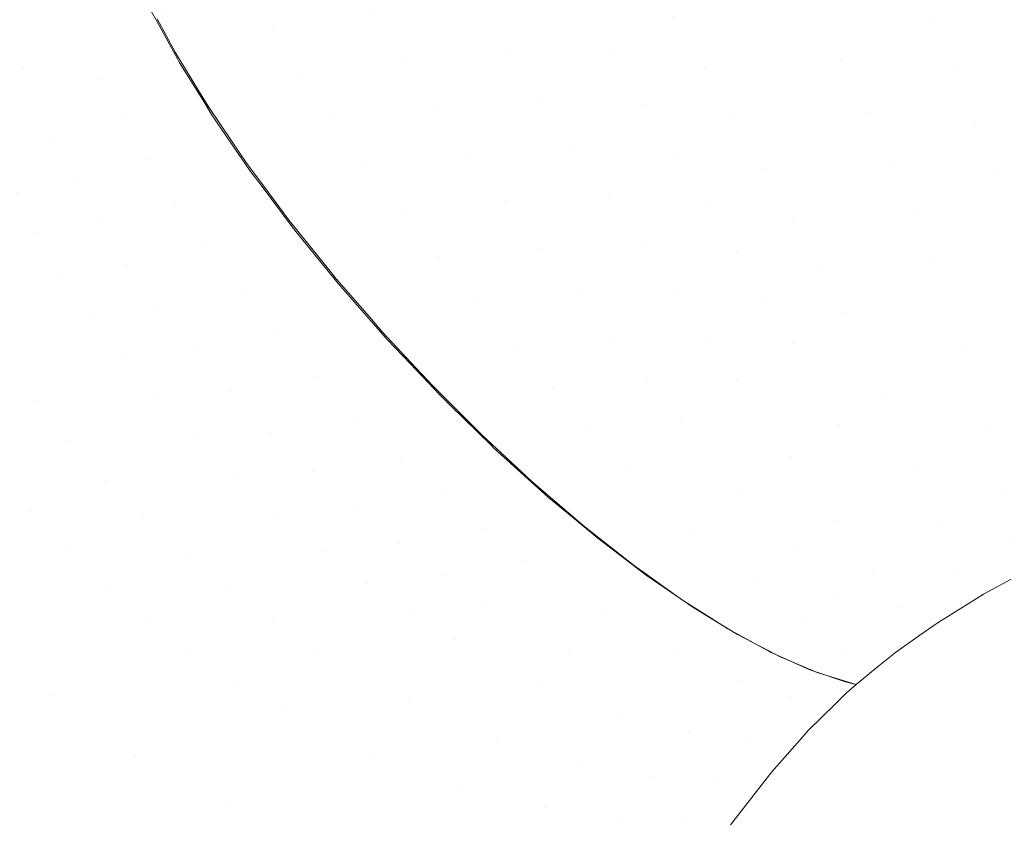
# Model space of a CAD drawing. Header units: centimetres. Extents: x -68 to 68, y -30 to 21.
# Tile 4 of 27: x -65.18 to -61.95, y 15.56 to 18.19. Entities that reach past the tile are written whole.
import ezdxf

# ---------------------------------------------------------------- set-up
doc = ezdxf.new("R2010")
doc.units = ezdxf.units.CM
doc.header["$LTSCALE"] = 2.54
doc.layers.add('Lucido design-1', color=7, linetype='Continuous')

# ---------------------------------------------------------------- blocks, each defined once
blk = doc.blocks.new('Gruppo-1')
at = {"color": 1, "linetype": 'Continuous', "lineweight": 9}
for points, invisible_edges in [([(-63.4539, 18.3901, 171.0188), (-63.6865, 18.2355, 171.0268), (-63.5796, 18.0816, 171.0839)], 11), ([(-63.5796, 18.0816, 171.0839), (-63.3489, 18.2351, 171.0758), (-63.4539, 18.3901, 171.0188)], 11), ([(-62.6702, 18.3951, 171.0064), (-63.0351, 18.1996, 171.0887), (-62.932, 18.0339, 171.1084)], 11), ([(-62.932, 18.0339, 171.1084), (-62.5747, 18.2267, 171.0266), (-62.6702, 18.3951, 171.0064)], 11), ([(-63.139, 18.3615, 171.0501), (-63.3489, 18.2351, 171.0758), (-63.2418, 18.0747, 171.1144)], 11), ([(-63.2418, 18.0747, 171.1144), (-63.0351, 18.1996, 171.0887), (-63.139, 18.3615, 171.0501)], 11), ([(-62.2724, 18.3696, 170.9258), (-62.5747, 18.2267, 171.0266), (-62.4832, 18.0559, 171.0286)], 11), ([(-62.4832, 18.0559, 171.0286), (-62.1885, 18.197, 170.9292), (-62.2724, 18.3696, 170.9258)], 11), ([(-64.4303, 18.287, 170.7056), (-64.3467, 18.1544, 170.8068), (-64.1188, 18.3466, 170.8472)], 11), ([(-64.0242, 18.207, 170.9366), (-64.1188, 18.3466, 170.8472), (-64.3467, 18.1544, 170.8068)], 11), ([(-61.9311, 18.3081, 170.8231), (-62.1885, 18.197, 170.9292), (-62.1108, 18.0239, 170.9155)], 11), ([(-62.1108, 18.0239, 170.9155), (-61.8604, 18.134, 170.8115), (-61.9311, 18.3081, 170.8231)], 11), ([(-64.7112, 18.2107, 170.534), (-64.6578, 18.0668, 170.635), (-64.4303, 18.287, 170.7056)], 11), ([(-64.3467, 18.1544, 170.8068), (-64.4303, 18.287, 170.7056), (-64.6578, 18.0668, 170.635)], 11), ([(-65.1661, 18.0299, 170.1349), (-65.2178, 18.2378, 169.8968), (-65.3352, 18.0777, 169.8264)], 11), ([(-65.2178, 18.2378, 169.8968), (-65.1661, 18.0299, 170.1349), (-65.0099, 18.2265, 170.2166)], 11), ([(-64.9089, 17.9928, 170.4488), (-65.0099, 18.2265, 170.2166), (-65.1661, 18.0299, 170.1349)], 11), ([(-65.0099, 18.2265, 170.2166), (-64.9089, 17.9928, 170.4488), (-64.7448, 18.2163, 170.5022)], 11), ([(-64.0242, 18.207, 170.9366), (-63.922, 18.0601, 171.0106), (-63.6865, 18.2355, 171.0268)], 11), ([(-63.5796, 18.0816, 171.0839), (-63.6865, 18.2355, 171.0268), (-63.922, 18.0601, 171.0106)], 11), ([(-63.3489, 18.2351, 171.0758), (-63.5796, 18.0816, 171.0839), (-63.4693, 17.9233, 171.1226)], 11), ([(-63.4693, 17.9233, 171.1226), (-63.2418, 18.0747, 171.1144), (-63.3489, 18.2351, 171.0758)], 11), ([(-62.5747, 18.2267, 171.0266), (-62.932, 18.0339, 171.1084), (-62.8311, 17.8667, 171.1091)], 11), ([(-62.8311, 17.8667, 171.1091), (-62.4832, 18.0559, 171.0286), (-62.5747, 18.2267, 171.0266)], 11), ([(-64.9089, 17.9928, 170.4488), (-64.7291, 18.1877, 170.5269), (-64.7448, 18.2163, 170.5022)], 9), ([(-64.7112, 18.2107, 170.534), (-64.7266, 18.1924, 170.5245), (-64.6677, 18.0829, 170.6233)], 9), ([(-64.6677, 18.0829, 170.6233), (-64.6578, 18.0668, 170.635), (-64.7112, 18.2107, 170.534)], 10), ([(-64.3467, 18.1544, 170.8068), (-64.2533, 18.0142, 170.8948), (-64.0242, 18.207, 170.9366)], 11), ([(-63.922, 18.0601, 171.0106), (-64.0242, 18.207, 170.9366), (-64.2533, 18.0142, 170.8948)], 11), ([(-63.0351, 18.1996, 171.0887), (-63.2418, 18.0747, 171.1144), (-63.1344, 17.9111, 171.134)], 11), ([(-63.1344, 17.9111, 171.134), (-62.932, 18.0339, 171.1084), (-63.0351, 18.1996, 171.0887)], 11), ([(-62.1885, 18.197, 170.9292), (-62.4832, 18.0559, 171.0286), (-62.3971, 17.8851, 171.0126)], 11), ([(-62.3971, 17.8851, 171.0126), (-62.1108, 18.0239, 170.9155), (-62.1885, 18.197, 170.9292)], 11), ([(-64.6597, 18.0612, 170.6361), (-64.7291, 18.1877, 170.5269), (-64.9089, 17.9928, 170.4488)], 10), ([(-64.6578, 18.0668, 170.635), (-64.5757, 17.9325, 170.7326), (-64.3467, 18.1544, 170.8068)], 10), ([(-64.3467, 18.1544, 170.8068), (-64.5757, 17.9325, 170.7326), (-64.5573, 17.9025, 170.7545)], 9), ([(-64.2533, 18.0142, 170.8948), (-64.3467, 18.1544, 170.8068), (-64.5573, 17.9025, 170.7545)], 11), ([(-61.8604, 18.134, 170.8115), (-62.1108, 18.0239, 170.9155), (-62.0404, 17.8527, 170.8852)], 11), ([(-62.0404, 17.8527, 170.8852), (-61.7974, 17.9613, 170.7841), (-61.8604, 18.134, 170.8115)], 11), ([(-65.3352, 18.0777, 169.8264), (-65.2847, 17.8638, 170.0557), (-65.1661, 18.0299, 170.1349)], 11), ([(-63.922, 18.0601, 171.0106), (-63.8135, 17.9077, 171.0675), (-63.5796, 18.0816, 171.0839)], 11), ([(-63.4693, 17.9233, 171.1226), (-63.5796, 18.0816, 171.0839), (-63.8135, 17.9077, 171.0675)], 11), ([(-63.2418, 18.0747, 171.1144), (-63.4693, 17.9233, 171.1226), (-63.3572, 17.7627, 171.1421)], 11), ([(-63.3572, 17.7627, 171.1421), (-63.1344, 17.9111, 171.134), (-63.2418, 18.0747, 171.1144)], 11), ([(-64.9089, 17.9928, 170.4488), (-64.8404, 17.8644, 170.5537), (-64.6597, 18.0612, 170.6361)], 11), ([(-64.6539, 18.0506, 170.6453), (-64.6597, 18.0612, 170.6361), (-64.8404, 17.8644, 170.5537)], 10), ([(-64.5772, 17.9265, 170.7322), (-64.6539, 18.0506, 170.6453), (-64.8404, 17.8644, 170.5537)], 10), ([(-64.2533, 18.0142, 170.8948), (-64.1509, 17.868, 170.9678), (-63.922, 18.0601, 171.0106)], 11), ([(-63.8135, 17.9077, 171.0675), (-63.922, 18.0601, 171.0106), (-64.1509, 17.868, 170.9678)], 11), ([(-62.932, 18.0339, 171.1084), (-63.1344, 17.9111, 171.134), (-63.0282, 17.7468, 171.1343)], 11), ([(-63.0282, 17.7468, 171.1343), (-62.8311, 17.8667, 171.1091), (-62.932, 18.0339, 171.1084)], 11), ([(-62.4832, 18.0559, 171.0286), (-62.8311, 17.8667, 171.1091), (-62.734, 17.7004, 171.0912)], 11), ([(-62.734, 17.7004, 171.0912), (-62.3971, 17.8851, 171.0126), (-62.4832, 18.0559, 171.0286)], 11), ([(-65.068, 17.7904, 170.3569), (-65.1661, 18.0299, 170.1349), (-65.2847, 17.8638, 170.0557)], 11), ([(-65.1661, 18.0299, 170.1349), (-65.068, 17.7904, 170.3569), (-64.9089, 17.9928, 170.4488)], 11), ([(-64.5573, 17.9025, 170.7545), (-64.4825, 17.7923, 170.8169), (-64.2533, 18.0142, 170.8948)], 10), ([(-64.2533, 18.0142, 170.8948), (-64.4825, 17.7923, 170.8169), (-64.4318, 17.7177, 170.8592)], 9), ([(-64.4318, 17.7177, 170.8592), (-64.1509, 17.868, 170.9678), (-64.2533, 18.0142, 170.8948)], 11), ([(-62.1108, 18.0239, 170.9155), (-62.3971, 17.8851, 171.0126), (-62.3172, 17.7167, 170.9795)], 11), ([(-62.3172, 17.7167, 170.9795), (-62.0404, 17.8527, 170.8852), (-62.1108, 18.0239, 170.9155)], 11), ([(-64.8404, 17.8644, 170.5537), (-64.9089, 17.9928, 170.4488), (-65.068, 17.7904, 170.3569)], 11), ([(-61.7974, 17.9613, 170.7841), (-62.0404, 17.8527, 170.8852), (-61.9777, 17.6855, 170.8397)], 11), ([(-61.9777, 17.6855, 170.8397), (-61.7426, 17.7923, 170.7418), (-61.7974, 17.9613, 170.7841)], 11), ([(-64.8404, 17.8644, 170.5537), (-64.7598, 17.7297, 170.6486), (-64.5772, 17.9265, 170.7322)], 11), ([(-64.5459, 17.8761, 170.7676), (-64.5772, 17.9265, 170.7322), (-64.7598, 17.7297, 170.6486)], 10), ([(-64.1509, 17.868, 170.9678), (-64.0408, 17.7178, 171.0241), (-63.8135, 17.9077, 171.0675)], 11), ([(-63.7, 17.7521, 171.1061), (-63.8135, 17.9077, 171.0675), (-64.0408, 17.7178, 171.0241)], 11), ([(-63.8135, 17.9077, 171.0675), (-63.7, 17.7521, 171.1061), (-63.4693, 17.9233, 171.1226)], 11), ([(-63.3572, 17.7627, 171.1421), (-63.4693, 17.9233, 171.1226), (-63.7, 17.7521, 171.1061)], 11), ([(-63.1344, 17.9111, 171.134), (-63.3572, 17.7627, 171.1421), (-63.2449, 17.6023, 171.1423)], 11), ([(-63.2449, 17.6023, 171.1423), (-63.0282, 17.7468, 171.1343), (-63.1344, 17.9111, 171.134)], 11), ([(-64.5459, 17.8761, 170.7676), (-64.7598, 17.7297, 170.6486), (-64.6675, 17.5902, 170.7314)], 11), ([(-64.6675, 17.5902, 170.7314), (-64.4845, 17.7864, 170.8167), (-64.5459, 17.8761, 170.7676)], 9), ([(-62.3971, 17.8851, 171.0126), (-62.734, 17.7004, 171.0912), (-62.6418, 17.5374, 171.0557)], 11), ([(-62.6418, 17.5374, 171.0557), (-62.3172, 17.7167, 170.9795), (-62.3971, 17.8851, 171.0126)], 11), ([(-65.2847, 17.8638, 170.0557), (-65.187, 17.6215, 170.2695), (-65.068, 17.7904, 170.3569)], 11), ([(-65.068, 17.7904, 170.3569), (-65.0003, 17.6608, 170.4574), (-64.8404, 17.8644, 170.5537)], 11), ([(-64.7598, 17.7297, 170.6486), (-64.8404, 17.8644, 170.5537), (-65.0003, 17.6608, 170.4574)], 11), ([(-64.4318, 17.7177, 170.8592), (-64.38, 17.6481, 170.8881), (-64.1509, 17.868, 170.9678)], 10), ([(-64.1509, 17.868, 170.9678), (-64.38, 17.6481, 170.8881), (-64.2932, 17.5313, 170.9367)], 9), ([(-64.2932, 17.5313, 170.9367), (-64.0408, 17.7178, 171.0241), (-64.1509, 17.868, 170.9678)], 11), ([(-62.8311, 17.8667, 171.1091), (-63.0282, 17.7468, 171.1343), (-62.9246, 17.584, 171.1158)], 11), ([(-62.9246, 17.584, 171.1158), (-62.734, 17.7004, 171.0912), (-62.8311, 17.8667, 171.1091)], 11), ([(-62.0404, 17.8527, 170.8852), (-62.3172, 17.7167, 170.9795), (-62.2444, 17.5528, 170.9307)], 11), ([(-62.2444, 17.5528, 170.9307), (-61.9777, 17.6855, 170.8397), (-62.0404, 17.8527, 170.8852)], 11), ([(-65.0003, 17.6608, 170.4574), (-65.068, 17.7904, 170.3569), (-65.187, 17.6215, 170.2695)], 11), ([(-64.422, 17.6951, 170.8668), (-64.4845, 17.7864, 170.8167), (-64.6675, 17.5902, 170.7314)], 10), ([(-61.9232, 17.5242, 170.7804), (-61.6962, 17.6289, 170.6863), (-61.7426, 17.7923, 170.7418), (-61.9777, 17.6855, 170.8397)], 15), ([(-64.0408, 17.7178, 171.0241), (-63.9243, 17.5656, 171.0625), (-63.7, 17.7521, 171.1061)], 11), ([(-63.5832, 17.5954, 171.1257), (-63.7, 17.7521, 171.1061), (-63.9243, 17.5656, 171.0625)], 11), ([(-63.7, 17.7521, 171.1061), (-63.5832, 17.5954, 171.1257), (-63.3572, 17.7627, 171.1421)], 11), ([(-63.2449, 17.6023, 171.1423), (-63.3572, 17.7627, 171.1421), (-63.5832, 17.5954, 171.1257)], 11), ([(-63.0282, 17.7468, 171.1343), (-63.2449, 17.6023, 171.1423), (-63.134, 17.4442, 171.1237)], 11), ([(-63.134, 17.4442, 171.1237), (-62.9246, 17.584, 171.1158), (-63.0282, 17.7468, 171.1343)], 11), ([(-65.0003, 17.6608, 170.4574), (-64.9201, 17.5262, 170.5484), (-64.7598, 17.7297, 170.6486)], 11), ([(-64.6675, 17.5902, 170.7314), (-64.7598, 17.7297, 170.6486), (-64.9201, 17.5262, 170.5484)], 11), ([(-64.2932, 17.5313, 170.9367), (-64.2689, 17.5011, 170.9448), (-64.0408, 17.7178, 171.0241)], 10), ([(-63.9243, 17.5656, 171.0625), (-64.0408, 17.7178, 171.0241), (-64.2689, 17.5011, 170.9448)], 11), ([(-62.3172, 17.7167, 170.9795), (-62.6418, 17.5374, 171.0557), (-62.5555, 17.3796, 171.0038)], 11), ([(-62.5555, 17.3796, 171.0038), (-62.2444, 17.5528, 170.9307), (-62.3172, 17.7167, 170.9795)], 11), ([(-64.6675, 17.5902, 170.7314), (-64.5643, 17.4475, 170.8006), (-64.422, 17.6951, 170.8668)], 11), ([(-64.5643, 17.4475, 170.8006), (-64.3823, 17.6421, 170.888), (-64.422, 17.6951, 170.8668)], 9), ([(-62.734, 17.7004, 171.0912), (-62.9246, 17.584, 171.1158), (-62.825, 17.425, 171.0795)], 11), ([(-62.825, 17.425, 171.0795), (-62.6418, 17.5374, 171.0557), (-62.734, 17.7004, 171.0912)], 11), ([(-61.9777, 17.6855, 170.8397), (-62.2444, 17.5528, 170.9307), (-62.1792, 17.3953, 170.8675)], 11), ([(-62.1792, 17.3953, 170.8675), (-61.9232, 17.5242, 170.7804), (-61.9777, 17.6855, 170.8397)], 11), ([(-65.187, 17.6215, 170.2695), (-65.1192, 17.4918, 170.3664), (-65.0003, 17.6608, 170.4574)], 11), ([(-64.9201, 17.5262, 170.5484), (-65.0003, 17.6608, 170.4574), (-65.1192, 17.4918, 170.3664)], 11), ([(-65.1192, 17.4918, 170.3664), (-65.187, 17.6215, 170.2695), (-65.3664, 17.3314, 170.101)], 11), ([(-64.2836, 17.5102, 170.9408), (-64.3823, 17.6421, 170.888), (-64.5643, 17.4475, 170.8006)], 10), ([(-64.9201, 17.5262, 170.5484), (-64.8276, 17.388, 170.6281), (-64.6675, 17.5902, 170.7314)], 11), ([(-64.5643, 17.4475, 170.8006), (-64.6675, 17.5902, 170.7314), (-64.8276, 17.388, 170.6281)], 11), ([(-63.9243, 17.5656, 171.0625), (-63.803, 17.4135, 171.0825), (-63.5832, 17.5954, 171.1257)], 11), ([(-63.4648, 17.4398, 171.1263), (-63.5832, 17.5954, 171.1257), (-63.803, 17.4135, 171.0825)], 11), ([(-63.5832, 17.5954, 171.1257), (-63.4648, 17.4398, 171.1263), (-63.2449, 17.6023, 171.1423)], 11), ([(-63.134, 17.4442, 171.1237), (-63.2449, 17.6023, 171.1423), (-63.4648, 17.4398, 171.1263)], 11), ([(-62.9246, 17.584, 171.1158), (-63.134, 17.4442, 171.1237), (-63.026, 17.2907, 171.0871)], 11), ([(-63.026, 17.2907, 171.0871), (-62.825, 17.425, 171.0795), (-62.9246, 17.584, 171.1158)], 11), ([(-64.2689, 17.5011, 170.9448), (-64.1499, 17.3533, 170.9844), (-63.9243, 17.5656, 171.0625)], 10), ([(-63.9243, 17.5656, 171.0625), (-64.1499, 17.3533, 170.9844), (-64.1441, 17.3461, 170.9863)], 9), ([(-63.803, 17.4135, 171.0825), (-63.9243, 17.5656, 171.0625), (-64.1441, 17.3461, 170.9863)], 11), ([(-62.2444, 17.5528, 170.9307), (-62.5555, 17.3796, 171.0038), (-62.476, 17.2289, 170.9372)], 11), ([(-62.476, 17.2289, 170.9372), (-62.1792, 17.3953, 170.8675), (-62.2444, 17.5528, 170.9307)], 11), ([(-65.1192, 17.4918, 170.3664), (-65.0386, 17.358, 170.4543), (-64.9201, 17.5262, 170.5484)], 11), ([(-64.8276, 17.388, 170.6281), (-64.9201, 17.5262, 170.5484), (-65.0386, 17.358, 170.4543)], 11), ([(-62.6418, 17.5374, 171.0557), (-62.825, 17.425, 171.0795), (-62.7306, 17.2718, 171.0265)], 11), ([(-62.7306, 17.2718, 171.0265), (-62.5555, 17.3796, 171.0038), (-62.6418, 17.5374, 171.0557)], 11), ([(-61.8388, 17.2257, 170.6273), (-61.9232, 17.5242, 170.7804), (-62.1792, 17.3953, 170.8675)], 11), ([(-65.3664, 17.3314, 170.101), (-65.2973, 17.2031, 170.1923), (-65.1192, 17.4918, 170.3664)], 11), ([(-65.0386, 17.358, 170.4543), (-65.1192, 17.4918, 170.3664), (-65.2973, 17.2031, 170.1923)], 11), ([(-64.5643, 17.4475, 170.8006), (-64.4511, 17.3035, 170.8547), (-64.2836, 17.5102, 170.9408)], 11), ([(-64.4511, 17.3035, 170.8547), (-64.2714, 17.4951, 170.9447), (-64.2836, 17.5102, 170.9408)], 9), ([(-64.1516, 17.3476, 170.9821), (-64.2714, 17.4951, 170.9447), (-64.4511, 17.3035, 170.8547)], 10), ([(-64.8276, 17.388, 170.6281), (-64.7235, 17.248, 170.6949), (-64.5643, 17.4475, 170.8006)], 11), ([(-64.4511, 17.3035, 170.8547), (-64.5643, 17.4475, 170.8006), (-64.7235, 17.248, 170.6949)], 11), ([(-63.803, 17.4135, 171.0825), (-63.6788, 17.2637, 171.0837), (-63.4648, 17.4398, 171.1263)], 11), ([(-63.3465, 17.2876, 171.1081), (-63.4648, 17.4398, 171.1263), (-63.6788, 17.2637, 171.0837)], 11), ([(-63.4648, 17.4398, 171.1263), (-63.3465, 17.2876, 171.1081), (-63.134, 17.4442, 171.1237)], 11), ([(-63.026, 17.2907, 171.0871), (-63.134, 17.4442, 171.1237), (-63.3465, 17.2876, 171.1081)], 11), ([(-62.825, 17.425, 171.0795), (-63.026, 17.2907, 171.0871), (-62.9222, 17.1436, 171.0339)], 11), ([(-62.9222, 17.1436, 171.0339), (-62.7306, 17.2718, 171.0265), (-62.825, 17.425, 171.0795)], 11), ([(-65.0386, 17.358, 170.4543), (-64.9456, 17.2216, 170.5315), (-64.8276, 17.388, 170.6281)], 11), ([(-64.7235, 17.248, 170.6949), (-64.8276, 17.388, 170.6281), (-64.9456, 17.2216, 170.5315)], 11), ([(-64.1441, 17.3461, 170.9863), (-64.0237, 17.2074, 171.0029), (-63.803, 17.4135, 171.0825)], 10), ([(-63.803, 17.4135, 171.0825), (-64.0237, 17.2074, 171.0029), (-63.9867, 17.1648, 171.008)], 9), ([(-63.6788, 17.2637, 171.0837), (-63.803, 17.4135, 171.0825), (-63.9867, 17.1648, 171.008)], 11), ([(-62.0725, 17.1055, 170.7058), (-62.1792, 17.3953, 170.8675), (-62.476, 17.2289, 170.9372)], 11), ([(-62.1792, 17.3953, 170.8675), (-62.0725, 17.1055, 170.7058), (-61.8388, 17.2257, 170.6273)], 11), ([(-65.2973, 17.2031, 170.1923), (-65.2154, 17.0721, 170.2754), (-65.0386, 17.358, 170.4543)], 11), ([(-64.9456, 17.2216, 170.5315), (-65.0386, 17.358, 170.4543), (-65.2154, 17.0721, 170.2754)], 11), ([(-62.5555, 17.3796, 171.0038), (-62.7306, 17.2718, 171.0265), (-62.6423, 17.126, 170.9588)], 11), ([(-62.6423, 17.126, 170.9588), (-62.476, 17.2289, 170.9372), (-62.5555, 17.3796, 171.0038)], 11), ([(-64.4511, 17.3035, 170.8547), (-64.3293, 17.1602, 170.8925), (-64.1516, 17.3476, 170.9821)], 11), ([(-64.1324, 17.324, 170.9881), (-64.1516, 17.3476, 170.9821), (-64.3293, 17.1602, 170.8925)], 10), ([(-64.0254, 17.202, 171.0007), (-64.1324, 17.324, 170.9881), (-64.3293, 17.1602, 170.8925)], 10), ([(-64.7235, 17.248, 170.6949), (-64.6089, 17.1079, 170.7476), (-64.4511, 17.3035, 170.8547)], 11), ([(-64.3293, 17.1602, 170.8925), (-64.4511, 17.3035, 170.8547), (-64.6089, 17.1079, 170.7476)], 11), ([(-63.6788, 17.2637, 171.0837), (-63.5533, 17.1183, 171.0667), (-63.3465, 17.2876, 171.1081)], 11), ([(-63.2299, 17.1408, 171.0721), (-63.3465, 17.2876, 171.1081), (-63.5533, 17.1183, 171.0667)], 11), ([(-63.3465, 17.2876, 171.1081), (-63.2299, 17.1408, 171.0721), (-63.026, 17.2907, 171.0871)], 11), ([(-62.9222, 17.1436, 171.0339), (-63.026, 17.2907, 171.0871), (-63.2299, 17.1408, 171.0721)], 11), ([(-63.9867, 17.1648, 171.008), (-63.8938, 17.0651, 171.0047), (-63.6788, 17.2637, 171.0837)], 10), ([(-63.6788, 17.2637, 171.0837), (-63.8938, 17.0651, 171.0047), (-63.8235, 16.9898, 171.0022)], 9), ([(-63.8235, 16.9898, 171.0022), (-63.5533, 17.1183, 171.0667), (-63.6788, 17.2637, 171.0837)], 11), ([(-62.7306, 17.2718, 171.0265), (-62.9222, 17.1436, 171.0339), (-62.8238, 17.0046, 170.9658)], 11), ([(-62.8238, 17.0046, 170.9658), (-62.6423, 17.126, 170.9588), (-62.7306, 17.2718, 171.0265)], 11), ([(-64.9456, 17.2216, 170.5315), (-64.8407, 17.0843, 170.5965), (-64.7235, 17.248, 170.6949)], 11), ([(-64.6089, 17.1079, 170.7476), (-64.7235, 17.248, 170.6949), (-64.8407, 17.0843, 170.5965)], 11), ([(-62.476, 17.2289, 170.9372), (-62.6423, 17.126, 170.9588), (-62.4867, 16.8621, 170.7867)], 11), ([(-62.4867, 16.8621, 170.7867), (-62.339, 16.954, 170.7676), (-62.476, 17.2289, 170.9372)], 11), ([(-62.476, 17.2289, 170.9372), (-62.339, 16.954, 170.7676), (-62.0725, 17.1055, 170.7058)], 11), ([(-61.7857, 16.9658, 170.4405), (-61.8388, 17.2257, 170.6273), (-62.0725, 17.1055, 170.7058)], 11), ([(-65.2154, 17.0721, 170.2754), (-65.1209, 16.9399, 170.3487), (-64.9456, 17.2216, 170.5315)], 11), ([(-64.8407, 17.0843, 170.5965), (-64.9456, 17.2216, 170.5315), (-65.1209, 16.9399, 170.3487)], 11), ([(-64.3293, 17.1602, 170.8925), (-64.2005, 17.0196, 170.9135), (-64.0254, 17.202, 171.0007)], 11), ([(-63.9703, 17.1391, 171.0072), (-64.0254, 17.202, 171.0007), (-64.2005, 17.0196, 170.9135)], 10), ([(-64.6089, 17.1079, 170.7476), (-64.485, 16.9697, 170.7851), (-64.3293, 17.1602, 170.8925)], 11), ([(-64.2005, 17.0196, 170.9135), (-64.3293, 17.1602, 170.8925), (-64.485, 16.9697, 170.7851)], 11), ([(-63.9703, 17.1391, 171.0072), (-64.2005, 17.0196, 170.9135), (-64.0666, 16.8835, 170.9176)], 11), ([(-64.0666, 16.8835, 170.9176), (-63.8956, 17.0601, 171.0028), (-63.9703, 17.1391, 171.0072)], 9), ([(-63.5533, 17.1183, 171.0667), (-63.4285, 16.9792, 171.0322), (-63.2299, 17.1408, 171.0721)], 11), ([(-63.1165, 17.0011, 171.0196), (-63.2299, 17.1408, 171.0721), (-63.4285, 16.9792, 171.0322)], 11), ([(-63.2299, 17.1408, 171.0721), (-63.1165, 17.0011, 171.0196), (-62.9222, 17.1436, 171.0339)], 11), ([(-62.8238, 17.0046, 170.9658), (-62.9222, 17.1436, 171.0339), (-63.1165, 17.0011, 171.0196)], 11), ([(-62.6423, 17.126, 170.9588), (-62.8238, 17.0046, 170.9658), (-62.6465, 16.755, 170.7928)], 11), ([(-62.6465, 16.755, 170.7928), (-62.4867, 16.8621, 170.7867), (-62.6423, 17.126, 170.9588)], 11), ([(-64.8407, 17.0843, 170.5965), (-64.725, 16.9478, 170.6481), (-64.6089, 17.1079, 170.7476)], 11), ([(-64.485, 16.9697, 170.7851), (-64.6089, 17.1079, 170.7476), (-64.725, 16.9478, 170.6481)], 11), ([(-63.8235, 16.9898, 171.0022), (-63.7617, 16.9282, 170.99), (-63.5533, 17.1183, 171.0667)], 10), ([(-63.5533, 17.1183, 171.0667), (-63.7617, 16.9282, 170.99), (-63.6568, 16.8235, 170.9694)], 9), ([(-63.6568, 16.8235, 170.9694), (-63.4285, 16.9792, 171.0322), (-63.5533, 17.1183, 171.0667)], 11), ([(-61.9971, 16.8555, 170.5098), (-62.0725, 17.1055, 170.7058), (-62.339, 16.954, 170.7676)], 11), ([(-62.0725, 17.1055, 170.7058), (-61.9971, 16.8555, 170.5098), (-61.7857, 16.9658, 170.4405)], 11), ([(-65.1209, 16.9399, 170.3487), (-65.2154, 17.0721, 170.2754), (-65.3448, 16.8316, 170.109)], 11), ([(-65.1209, 16.9399, 170.3487), (-65.0146, 16.8081, 170.4111), (-64.8407, 17.0843, 170.5965)], 11), ([(-64.725, 16.9478, 170.6481), (-64.8407, 17.0843, 170.5965), (-65.0146, 16.8081, 170.4111)], 11), ([(-63.7995, 16.9585, 170.9972), (-63.8956, 17.0601, 171.0028), (-64.0666, 16.8835, 170.9176)], 10), ([(-64.485, 16.9697, 170.7851), (-64.3535, 16.8352, 170.8068), (-64.2005, 17.0196, 170.9135)], 11), ([(-64.0666, 16.8835, 170.9176), (-64.2005, 17.0196, 170.9135), (-64.3535, 16.8352, 170.8068)], 11), ([(-63.4285, 16.9792, 171.0322), (-63.306, 16.8478, 170.9817), (-63.1165, 17.0011, 171.0196)], 11), ([(-63.0078, 16.8699, 170.9523), (-63.1165, 17.0011, 171.0196), (-63.306, 16.8478, 170.9817)], 11), ([(-63.1165, 17.0011, 171.0196), (-63.0078, 16.8699, 170.9523), (-62.8238, 17.0046, 170.9658)], 11), ([(-62.808, 16.6373, 170.7813), (-62.6465, 16.755, 170.7928), (-62.8238, 17.0046, 170.9658), (-63.0078, 16.8699, 170.9523)], 15), ([(-64.725, 16.9478, 170.6481), (-64.5998, 16.814, 170.6854), (-64.485, 16.9697, 170.7851)], 11), ([(-64.3535, 16.8352, 170.8068), (-64.485, 16.9697, 170.7851), (-64.5998, 16.814, 170.6854)], 11), ([(-63.6568, 16.8235, 170.9694), (-63.6292, 16.7978, 170.9597), (-63.4285, 16.9792, 171.0322)], 10), ([(-63.306, 16.8478, 170.9817), (-63.4285, 16.9792, 171.0322), (-63.6292, 16.7978, 170.9597)], 11), ([(-61.7604, 16.7482, 170.2342), (-61.7857, 16.9658, 170.4405), (-61.9971, 16.8555, 170.5098)], 11), ([(-65.3448, 16.8316, 170.109), (-65.2489, 16.7038, 170.1798), (-65.1209, 16.9399, 170.3487)], 11), ([(-65.0146, 16.8081, 170.4111), (-65.1209, 16.9399, 170.3487), (-65.2489, 16.7038, 170.1798)], 11), ([(-65.0146, 16.8081, 170.4111), (-64.8972, 16.6783, 170.4613), (-64.725, 16.9478, 170.6481)], 11), ([(-64.5998, 16.814, 170.6854), (-64.725, 16.9478, 170.6481), (-64.8972, 16.6783, 170.4613)], 11), ([(-64.0666, 16.8835, 170.9176), (-63.9294, 16.7538, 170.9049), (-63.7995, 16.9585, 170.9972)], 11), ([(-63.9294, 16.7538, 170.9049), (-63.7635, 16.9233, 170.9891), (-63.7995, 16.9585, 170.9972)], 9), ([(-62.2326, 16.7202, 170.5634), (-62.339, 16.954, 170.7676), (-62.4867, 16.8621, 170.7867)], 11), ([(-62.339, 16.954, 170.7676), (-62.2326, 16.7202, 170.5634), (-61.9971, 16.8555, 170.5098)], 11), ([(-63.6306, 16.7931, 170.9591), (-63.7635, 16.9233, 170.9891), (-63.9294, 16.7538, 170.9049)], 10), ([(-64.3535, 16.8352, 170.8068), (-64.2162, 16.7062, 170.8125), (-64.0666, 16.8835, 170.9176)], 11), ([(-63.9294, 16.7538, 170.9049), (-64.0666, 16.8835, 170.9176), (-64.2162, 16.7062, 170.8125)], 11), ([(-63.306, 16.8478, 170.9817), (-63.1872, 16.7256, 170.9166), (-63.0078, 16.8699, 170.9523)], 11), ([(-63.0078, 16.8699, 170.9523), (-63.1872, 16.7256, 170.9166), (-62.9656, 16.5119, 170.7505)], 11), ([(-62.9656, 16.5119, 170.7505), (-62.808, 16.6373, 170.7813), (-63.0078, 16.8699, 170.9523)], 11), ([(-64.5998, 16.814, 170.6854), (-64.4666, 16.6846, 170.7077), (-64.3535, 16.8352, 170.8068)], 11), ([(-64.2162, 16.7062, 170.8125), (-64.3535, 16.8352, 170.8068), (-64.4666, 16.6846, 170.7077)], 11), ([(-63.6292, 16.7978, 170.9597), (-63.4977, 16.6759, 170.9137), (-63.306, 16.8478, 170.9817)], 10), ([(-63.306, 16.8478, 170.9817), (-63.4977, 16.6759, 170.9137), (-63.4892, 16.668, 170.9107)], 9), ([(-63.1872, 16.7256, 170.9166), (-63.306, 16.8478, 170.9817), (-63.4892, 16.668, 170.9107)], 11), ([(-62.4867, 16.8621, 170.7867), (-62.6465, 16.755, 170.7928), (-62.4983, 16.5477, 170.5849)], 11), ([(-62.4983, 16.5477, 170.5849), (-62.2326, 16.7202, 170.5634), (-62.4867, 16.8621, 170.7867)], 11), ([(-61.9502, 16.6483, 170.2945), (-61.9971, 16.8555, 170.5098), (-62.2326, 16.7202, 170.5634)], 11), ([(-61.9971, 16.8555, 170.5098), (-61.9502, 16.6483, 170.2945), (-61.7604, 16.7482, 170.2342)], 11), ([(-65.2489, 16.7038, 170.1798), (-65.1413, 16.5773, 170.2404), (-65.0146, 16.8081, 170.4111)], 11), ([(-64.8972, 16.6783, 170.4613), (-65.0146, 16.8081, 170.4111), (-65.1413, 16.5773, 170.2404)], 11), ([(-64.8972, 16.6783, 170.4613), (-64.7702, 16.5523, 170.4984), (-64.5998, 16.814, 170.6854)], 11), ([(-64.4666, 16.6846, 170.7077), (-64.5998, 16.814, 170.6854), (-64.7702, 16.5523, 170.4984)], 11), ([(-63.9294, 16.7538, 170.9049), (-63.7909, 16.6319, 170.8763), (-63.6306, 16.7931, 170.9591)], 11), ([(-63.6223, 16.785, 170.9572), (-63.6306, 16.7931, 170.9591), (-63.7909, 16.6319, 170.8763)], 10), ([(-63.4987, 16.6734, 170.9095), (-63.6223, 16.785, 170.9572), (-63.7909, 16.6319, 170.8763)], 10), ([(-64.2162, 16.7062, 170.8125), (-64.075, 16.5843, 170.8025), (-63.9294, 16.7538, 170.9049)], 11), ([(-63.7909, 16.6319, 170.8763), (-63.9294, 16.7538, 170.9049), (-64.075, 16.5843, 170.8025)], 11), ([(-62.6465, 16.755, 170.7928), (-62.808, 16.6373, 170.7813), (-62.6363, 16.4475, 170.5754)], 11), ([(-62.6363, 16.4475, 170.5754), (-62.4983, 16.5477, 170.5849), (-62.6465, 16.755, 170.7928)], 11), ([(-61.7604, 16.7482, 170.2342), (-61.9502, 16.6483, 170.2945), (-61.9275, 16.4827, 170.0724)], 11), ([(-64.4666, 16.6846, 170.7077), (-64.3273, 16.5613, 170.715), (-64.2162, 16.7062, 170.8125)], 11), ([(-64.075, 16.5843, 170.8025), (-64.2162, 16.7062, 170.8125), (-64.3273, 16.5613, 170.715)], 11), ([(-63.4892, 16.668, 170.9107), (-63.3691, 16.565, 170.8506), (-63.1872, 16.7256, 170.9166)], 10), ([(-63.1872, 16.7256, 170.9166), (-63.3691, 16.565, 170.8506), (-63.3229, 16.5254, 170.8275)], 9), ([(-63.1872, 16.7256, 170.9166), (-63.3229, 16.5254, 170.8275), (-63.1602, 16.3974, 170.7215)], 9), ([(-63.1602, 16.3974, 170.7215), (-62.9656, 16.5119, 170.7505), (-63.1872, 16.7256, 170.9166)], 11), ([(-62.2326, 16.7202, 170.5634), (-62.4983, 16.5477, 170.5849), (-62.3799, 16.3834, 170.3577), (-62.1554, 16.5296, 170.3398)], 15), ([(-62.2326, 16.7202, 170.5634), (-62.1554, 16.5296, 170.3398), (-61.9502, 16.6483, 170.2945)], 11), ([(-65.3255, 16.1932, 169.9322), (-65.1413, 16.5773, 170.2404), (-65.2489, 16.7038, 170.1798)], 11), ([(-65.1413, 16.5773, 170.2404), (-65.0228, 16.4536, 170.2898), (-64.8972, 16.6783, 170.4613)], 11), ([(-64.7702, 16.5523, 170.4984), (-64.8972, 16.6783, 170.4613), (-65.0228, 16.4536, 170.2898)], 11), ([(-64.7702, 16.5523, 170.4984), (-64.635, 16.4316, 170.522), (-64.4666, 16.6846, 170.7077)], 11), ([(-64.3273, 16.5613, 170.715), (-64.4666, 16.6846, 170.7077), (-64.635, 16.4316, 170.522)], 11), ([(-63.7909, 16.6319, 170.8763), (-63.653, 16.5191, 170.8328), (-63.4987, 16.6734, 170.9095)], 11), ([(-63.4419, 16.6221, 170.8875), (-63.4987, 16.6734, 170.9095), (-63.653, 16.5191, 170.8328)], 10), ([(-61.9275, 16.4827, 170.0724), (-61.9502, 16.6483, 170.2945), (-62.1554, 16.5296, 170.3398)], 11), ([(-64.075, 16.5843, 170.8025), (-63.9319, 16.4708, 170.7774), (-63.7909, 16.6319, 170.8763)], 11), ([(-63.653, 16.5191, 170.8328), (-63.7909, 16.6319, 170.8763), (-63.9319, 16.4708, 170.7774)], 11), ([(-63.4419, 16.6221, 170.8875), (-63.653, 16.5191, 170.8328), (-63.5175, 16.4163, 170.7758)], 11), ([(-63.5175, 16.4163, 170.7758), (-63.37, 16.5622, 170.8487), (-63.4419, 16.6221, 170.8875)], 9), ([(-62.808, 16.6373, 170.7813), (-62.9656, 16.5119, 170.7505), (-62.7709, 16.3413, 170.5499)], 11), ([(-62.7709, 16.3413, 170.5499), (-62.6363, 16.4475, 170.5754), (-62.808, 16.6373, 170.7813)], 11), ([(-65.0228, 16.4536, 170.2898), (-65.1413, 16.5773, 170.2404), (-65.3255, 16.1932, 169.9322)], 11), ([(-64.3273, 16.5613, 170.715), (-64.1837, 16.4455, 170.7072), (-64.075, 16.5843, 170.8025)], 11), ([(-63.9319, 16.4708, 170.7774), (-64.075, 16.5843, 170.8025), (-64.1837, 16.4455, 170.7072)], 11), ([(-65.0228, 16.4536, 170.2898), (-64.8949, 16.3342, 170.3271), (-64.7702, 16.5523, 170.4984)], 11), ([(-64.635, 16.4316, 170.522), (-64.7702, 16.5523, 170.4984), (-64.8949, 16.3342, 170.3271)], 11), ([(-64.635, 16.4316, 170.522), (-64.4935, 16.3177, 170.5318), (-64.3273, 16.5613, 170.715)], 11), ([(-64.1837, 16.4455, 170.7072), (-64.3273, 16.5613, 170.715), (-64.4935, 16.3177, 170.5318)], 11), ([(-63.2806, 16.4879, 170.8005), (-63.37, 16.5622, 170.8487), (-63.5175, 16.4163, 170.7758)], 10), ([(-62.4983, 16.5477, 170.5849), (-62.6363, 16.4475, 170.5754), (-62.4947, 16.3004, 170.3502)], 11), ([(-62.4947, 16.3004, 170.3502), (-62.3799, 16.3834, 170.3577), (-62.4983, 16.5477, 170.5849)], 11), ([(-63.9319, 16.4708, 170.7774), (-63.7887, 16.3668, 170.7382), (-63.653, 16.5191, 170.8328)], 11), ([(-63.5175, 16.4163, 170.7758), (-63.653, 16.5191, 170.8328), (-63.7887, 16.3668, 170.7382)], 11), ([(-63.1602, 16.3974, 170.7215), (-63.1262, 16.3731, 170.694), (-62.9656, 16.5119, 170.7505)], 10), ([(-62.9656, 16.5119, 170.7505), (-63.1262, 16.3731, 170.694), (-63.0031, 16.2853, 170.5946)], 9), ([(-62.7709, 16.3413, 170.5499), (-62.9656, 16.5119, 170.7505), (-63.0031, 16.2853, 170.5946)], 11), ([(-62.1042, 16.3802, 170.1099), (-62.1554, 16.5296, 170.3398), (-62.3799, 16.3834, 170.3577)], 11), ([(-62.1554, 16.5296, 170.3398), (-62.1042, 16.3802, 170.1099), (-61.9275, 16.4827, 170.0724)], 11), ([(-63.2806, 16.4879, 170.8005), (-63.5175, 16.4163, 170.7758), (-63.2591, 16.2427, 170.6281)], 11), ([(-63.2591, 16.2427, 170.6281), (-63.1222, 16.3671, 170.6916), (-63.2806, 16.4879, 170.8005)], 9), ([(-61.9275, 16.4827, 170.0724), (-62.1042, 16.3802, 170.1099), (-62.0144, 16.304, 169.8732)], 11), ([(-62.0144, 16.304, 169.8732), (-61.9241, 16.354, 169.8506), (-61.9275, 16.4827, 170.0724)], 10), ([(-65.0228, 16.4536, 170.2898), (-65.3255, 16.1932, 169.9322), (-65.0773, 15.9709, 170.0197)], 11), ([(-65.0773, 15.9709, 170.0197), (-64.8949, 16.3342, 170.3271), (-65.0228, 16.4536, 170.2898)], 11), ([(-64.1837, 16.4455, 170.7072), (-64.0378, 16.3385, 170.6851), (-63.9319, 16.4708, 170.7774)], 11), ([(-63.7887, 16.3668, 170.7382), (-63.9319, 16.4708, 170.7774), (-64.0378, 16.3385, 170.6851)], 11), ([(-62.6363, 16.4475, 170.5754), (-62.7709, 16.3413, 170.5499), (-62.6062, 16.213, 170.33)], 11), ([(-62.6062, 16.213, 170.33), (-62.4947, 16.3004, 170.3502), (-62.6363, 16.4475, 170.5754)], 11), ([(-64.8949, 16.3342, 170.3271), (-64.7588, 16.2206, 170.352), (-64.635, 16.4316, 170.522)], 11), ([(-64.4935, 16.3177, 170.5318), (-64.635, 16.4316, 170.522), (-64.7588, 16.2206, 170.352)], 11), ([(-64.4935, 16.3177, 170.5318), (-64.3473, 16.2119, 170.528), (-64.1837, 16.4455, 170.7072)], 11), ([(-64.0378, 16.3385, 170.6851), (-64.1837, 16.4455, 170.7072), (-64.3473, 16.2119, 170.528)], 11), ([(-63.7887, 16.3668, 170.7382), (-63.6474, 16.2731, 170.6862), (-63.5175, 16.4163, 170.7758)], 11), ([(-63.2591, 16.2427, 170.6281), (-63.5175, 16.4163, 170.7758), (-63.6474, 16.2731, 170.6862)], 11), ([(-62.2896, 16.2594, 170.1244), (-62.3799, 16.3834, 170.3577), (-62.4947, 16.3004, 170.3502)], 11), ([(-62.3799, 16.3834, 170.3577), (-62.2896, 16.2594, 170.1244), (-62.1042, 16.3802, 170.1099)], 11), ([(-64.0378, 16.3385, 170.6851), (-63.8915, 16.2413, 170.6496), (-63.7887, 16.3668, 170.7382)], 11), ([(-63.6474, 16.2731, 170.6862), (-63.7887, 16.3668, 170.7382), (-63.8915, 16.2413, 170.6496)], 11), ([(-62.9688, 16.2613, 170.5624), (-63.1222, 16.3671, 170.6916), (-63.2591, 16.2427, 170.6281)], 10), ([(-62.1042, 16.3802, 170.1099), (-62.2896, 16.2594, 170.1244), (-62.1637, 16.2114, 169.8931)], 11), ([(-62.1637, 16.2114, 169.8931), (-62.0743, 16.2668, 169.8812), (-62.1042, 16.3802, 170.1099)], 10), ([(-62.1042, 16.3802, 170.1099), (-62.0743, 16.2668, 169.8812), (-62.0144, 16.304, 169.8732)], 9), ([(-64.7588, 16.2206, 170.352), (-64.8949, 16.3342, 170.3271), (-65.0773, 15.9709, 170.0197)], 11), ([(-64.7588, 16.2206, 170.352), (-64.6164, 16.1142, 170.364), (-64.4935, 16.3177, 170.5318)], 11), ([(-64.3473, 16.2119, 170.528), (-64.4935, 16.3177, 170.5318), (-64.6164, 16.1142, 170.364)], 11), ([(-64.3473, 16.2119, 170.528), (-64.1985, 16.1151, 170.511), (-64.0378, 16.3385, 170.6851)], 11), ([(-63.8915, 16.2413, 170.6496), (-64.0378, 16.3385, 170.6851), (-64.1985, 16.1151, 170.511)], 11), ([(-63.0031, 16.2853, 170.5946), (-62.9086, 16.2253, 170.5024), (-62.7709, 16.3413, 170.5499)], 10), ([(-62.7709, 16.3413, 170.5499), (-62.9086, 16.2253, 170.5024), (-62.8537, 16.1904, 170.4489)], 9), ([(-62.6062, 16.213, 170.33), (-62.7709, 16.3413, 170.5499), (-62.8537, 16.1904, 170.4489)], 11), ([(-62.4947, 16.3004, 170.3502), (-62.6062, 16.213, 170.33), (-62.4716, 16.1228, 170.1035)], 11), ([(-62.4947, 16.3004, 170.3502), (-62.4716, 16.1228, 170.1035), (-62.2896, 16.2594, 170.1244)], 11), ([(-63.8915, 16.2413, 170.6496), (-63.7467, 16.1544, 170.6018), (-63.6474, 16.2731, 170.6862)], 11), ([(-63.3761, 16.1181, 170.5498), (-63.6474, 16.2731, 170.6862), (-63.7467, 16.1544, 170.6018)], 11), ([(-63.6474, 16.2731, 170.6862), (-63.3761, 16.1181, 170.5498), (-63.2591, 16.2427, 170.6281)], 11), ([(-63.2591, 16.2427, 170.6281), (-63.025, 16.1123, 170.4473), (-62.9688, 16.2613, 170.5624)], 11), ([(-63.025, 16.1123, 170.4473), (-62.9084, 16.2244, 170.5015), (-62.9688, 16.2613, 170.5624)], 9), ([(-62.2896, 16.2594, 170.1244), (-62.4716, 16.1228, 170.1035), (-62.3035, 16.113, 169.8901)], 11), ([(-62.3035, 16.113, 169.8901), (-62.2232, 16.1695, 169.8918), (-62.2896, 16.2594, 170.1244)], 10), ([(-62.2896, 16.2594, 170.1244), (-62.2232, 16.1695, 169.8918), (-62.1637, 16.2114, 169.8931)], 9), ([(-63.8915, 16.2413, 170.6496), (-64.1985, 16.1151, 170.511), (-63.9004, 15.9518, 170.4408)], 11), ([(-63.9004, 15.9518, 170.4408), (-63.7467, 16.1544, 170.6018), (-63.8915, 16.2413, 170.6496)], 11), ([(-63.025, 16.1123, 170.4473), (-63.2591, 16.2427, 170.6281), (-63.3761, 16.1181, 170.5498)], 11), ([(-62.8224, 16.1718, 170.4147), (-62.9084, 16.2244, 170.5015), (-63.025, 16.1123, 170.4473)], 10), ([(-65.0773, 15.9709, 170.0197), (-65.3255, 16.1932, 169.9322), (-65.4651, 15.8625, 169.6524)], 11), ([(-64.7588, 16.2206, 170.352), (-65.0773, 15.9709, 170.0197), (-64.7986, 15.7732, 170.0626)], 11), ([(-64.7986, 15.7732, 170.0626), (-64.6164, 16.1142, 170.364), (-64.7588, 16.2206, 170.352)], 11), ([(-64.6164, 16.1142, 170.364), (-64.4693, 16.016, 170.3634), (-64.3473, 16.2119, 170.528)], 11), ([(-64.1985, 16.1151, 170.511), (-64.3473, 16.2119, 170.528), (-64.4693, 16.016, 170.3634)], 11), ([(-62.8537, 16.1904, 170.4489), (-62.7195, 16.1169, 170.2938), (-62.6062, 16.213, 170.33)], 10), ([(-62.6062, 16.213, 170.33), (-62.7195, 16.1169, 170.2938), (-62.7136, 16.1137, 170.287)], 9), ([(-62.6062, 16.213, 170.33), (-62.7136, 16.1137, 170.287), (-62.5844, 16.0557, 170.1112)], 9), ([(-62.5844, 16.0557, 170.1112), (-62.4716, 16.1228, 170.1035), (-62.6062, 16.213, 170.33)], 11), ([(-62.8224, 16.1718, 170.4147), (-63.025, 16.1123, 170.4473), (-62.8204, 16.0225, 170.247)], 11), ([(-62.8204, 16.0225, 170.247), (-62.7198, 16.118, 170.2921), (-62.8224, 16.1718, 170.4147)], 9), ([(-63.4676, 16.013, 170.4748), (-63.7467, 16.1544, 170.6018), (-63.9004, 15.9518, 170.4408)], 11), ([(-63.7467, 16.1544, 170.6018), (-63.4676, 16.013, 170.4748), (-63.3761, 16.1181, 170.5498)], 11), ([(-64.4693, 16.016, 170.3634), (-64.6164, 16.1142, 170.364), (-64.7986, 15.7732, 170.0626)], 11), ([(-64.4693, 16.016, 170.3634), (-64.3194, 15.927, 170.3505), (-64.1985, 16.1151, 170.511)], 11), ([(-63.9004, 15.9518, 170.4408), (-64.1985, 16.1151, 170.511), (-64.3194, 15.927, 170.3505)], 11), ([(-63.3761, 16.1181, 170.5498), (-63.4676, 16.013, 170.4748), (-63.2108, 15.9139, 170.3164)], 11), ([(-63.3761, 16.1181, 170.5498), (-63.2108, 15.9139, 170.3164), (-63.025, 16.1123, 170.4473)], 11), ([(-63.025, 16.1123, 170.4473), (-63.2108, 15.9139, 170.3164), (-62.9825, 15.8534, 170.1385)], 11), ([(-62.9825, 15.8534, 170.1385), (-62.8204, 16.0225, 170.247), (-63.025, 16.1123, 170.4473)], 11), ([(-62.6848, 16.0997, 170.2503), (-62.7198, 16.118, 170.2921), (-62.8204, 16.0225, 170.247)], 10), ([(-62.6848, 16.0997, 170.2503), (-62.8204, 16.0225, 170.247), (-62.6469, 15.9682, 170.039)], 11), ([(-62.6469, 15.9682, 170.039), (-62.5612, 16.0472, 170.0763), (-62.6848, 16.0997, 170.2503)], 9), ([(-62.5844, 16.0557, 170.1112), (-62.5623, 16.0484, 170.0758), (-62.4716, 16.1228, 170.1035)], 10), ([(-62.4716, 16.1228, 170.1035), (-62.5623, 16.0484, 170.0758), (-62.4675, 16.0169, 169.9243)], 9), ([(-62.4675, 16.0169, 169.9243), (-62.3634, 16.0644, 169.8769), (-62.4716, 16.1228, 170.1035)], 11), ([(-62.4716, 16.1228, 170.1035), (-62.3634, 16.0644, 169.8769), (-62.3035, 16.113, 169.8901)], 9), ([(-62.4675, 16.0169, 169.9243), (-62.4324, 16.0084, 169.8616), (-62.3634, 16.0644, 169.8769)], 8), ([(-62.465, 15.979, 169.849), (-62.5612, 16.0472, 170.0763), (-62.6469, 15.9682, 170.039)], 11), ([(-62.5579, 16.0459, 170.0718), (-62.5612, 16.0472, 170.0763), (-62.465, 15.979, 169.849)], 10), ([(-62.465, 15.979, 169.849), (-62.4324, 16.0084, 169.8616), (-62.5579, 16.0459, 170.0718)], 8), ([(-64.4693, 16.016, 170.3634), (-64.7986, 15.7732, 170.0626), (-64.5021, 15.608, 170.0602)], 11), ([(-64.5021, 15.608, 170.0602), (-64.3194, 15.927, 170.3505), (-64.4693, 16.016, 170.3634)], 11), ([(-63.9004, 15.9518, 170.4408), (-63.6128, 15.8307, 170.3296), (-63.4676, 16.013, 170.4748)], 11), ([(-63.4676, 16.013, 170.4748), (-63.6128, 15.8307, 170.3296), (-63.3459, 15.7506, 170.1882)], 11), ([(-63.3459, 15.7506, 170.1882), (-63.2108, 15.9139, 170.3164), (-63.4676, 16.013, 170.4748)], 11), ([(-62.8204, 16.0225, 170.247), (-62.9825, 15.8534, 170.1385), (-62.7853, 15.826, 169.9516)], 11), ([(-62.7853, 15.826, 169.9516), (-62.6469, 15.9682, 170.039), (-62.8204, 16.0225, 170.247)], 11), ([(-65.4651, 15.8625, 169.6524), (-65.2169, 15.657, 169.742), (-65.0773, 15.9709, 170.0197)], 11), ([(-64.7986, 15.7732, 170.0626), (-65.0773, 15.9709, 170.0197), (-65.2169, 15.657, 169.742)], 11), ([(-62.6469, 15.9682, 170.039), (-62.7853, 15.826, 169.9516), (-62.5897, 15.857, 169.784)], 11), ([(-62.6469, 15.9682, 170.039), (-62.5019, 15.9429, 169.8298), (-62.465, 15.979, 169.849)], 9), ([(-62.5897, 15.857, 169.784), (-62.5019, 15.9429, 169.8298), (-62.6469, 15.9682, 170.039)], 10), ([(-64.3194, 15.927, 170.3505), (-64.0187, 15.7788, 170.2905), (-63.9004, 15.9518, 170.4408)], 11), ([(-63.9004, 15.9518, 170.4408), (-64.0187, 15.7788, 170.2905), (-63.7274, 15.6719, 170.1916)], 11), ([(-63.7274, 15.6719, 170.1916), (-63.6128, 15.8307, 170.3296), (-63.9004, 15.9518, 170.4408)], 11), ([(-64.0187, 15.7788, 170.2905), (-64.3194, 15.927, 170.3505), (-64.5021, 15.608, 170.0602)], 11), ([(-63.2108, 15.9139, 170.3164), (-63.3459, 15.7506, 170.1882), (-63.1066, 15.7075, 170.0271)], 11), ([(-63.1066, 15.7075, 170.0271), (-62.9825, 15.8534, 170.1385), (-63.2108, 15.9139, 170.3164)], 11), ([(-62.9825, 15.8534, 170.1385), (-63.1066, 15.7075, 170.0271), (-62.8979, 15.6957, 169.856)], 11), ([(-62.8979, 15.6957, 169.856), (-62.7853, 15.826, 169.9516), (-62.9825, 15.8534, 170.1385)], 11), ([(-62.7853, 15.826, 169.9516), (-62.6178, 15.8253, 169.7624), (-62.5897, 15.857, 169.784)], 9), ([(-63.6128, 15.8307, 170.3296), (-63.7274, 15.6719, 170.1916), (-63.4558, 15.6046, 170.0632)], 11), ([(-63.4558, 15.6046, 170.0632), (-63.3459, 15.7506, 170.1882), (-63.6128, 15.8307, 170.3296)], 11), ([(-62.7853, 15.826, 169.9516), (-62.8979, 15.6957, 169.856), (-62.7098, 15.7215, 169.6918)], 11), ([(-62.7098, 15.7215, 169.6918), (-62.6178, 15.8253, 169.7624), (-62.7853, 15.826, 169.9516)], 10), ([(-65.2169, 15.657, 169.742), (-64.9398, 15.476, 169.7904), (-64.7986, 15.7732, 170.0626)], 11), ([(-64.5021, 15.608, 170.0602), (-64.7986, 15.7732, 170.0626), (-64.9398, 15.476, 169.7904)], 11), ([(-64.5021, 15.608, 170.0602), (-64.2014, 15.4804, 170.0153), (-64.0187, 15.7788, 170.2905)], 11), ([(-64.0187, 15.7788, 170.2905), (-64.2014, 15.4804, 170.0153), (-63.9089, 15.3916, 169.934)], 11), ([(-63.9089, 15.3916, 169.934), (-63.7274, 15.6719, 170.1916), (-64.0187, 15.7788, 170.2905)], 11), ([(-63.3459, 15.7506, 170.1882), (-63.4558, 15.6046, 170.0632), (-63.2109, 15.5728, 169.9151)], 11), ([(-63.2109, 15.5728, 169.9151), (-63.1066, 15.7075, 170.0271), (-63.3459, 15.7506, 170.1882)], 11), ([(-63.1066, 15.7075, 170.0271), (-63.2109, 15.5728, 169.9151), (-62.9959, 15.5709, 169.7561)], 11), ([(-62.9959, 15.5709, 169.7561), (-62.8979, 15.6957, 169.856), (-63.1066, 15.7075, 170.0271)], 11), ([(-62.81, 15.5926, 169.5923), (-62.7098, 15.7215, 169.6918), (-62.8979, 15.6957, 169.856)], 10), ([(-63.7274, 15.6719, 170.1916), (-63.9089, 15.3916, 169.934), (-63.6346, 15.3399, 169.8242)], 11), ([(-63.6346, 15.3399, 169.8242), (-63.4558, 15.6046, 170.0632), (-63.7274, 15.6719, 170.1916)], 11), ([(-62.8979, 15.6957, 169.856), (-62.9959, 15.5709, 169.7561), (-62.81, 15.5926, 169.5923)], 11), ([(-64.9398, 15.476, 169.7904), (-65.2169, 15.657, 169.742), (-65.4404, 15.0833, 169.2346)], 11), ([(-64.9398, 15.476, 169.7904), (-64.6459, 15.3265, 169.7965), (-64.5021, 15.608, 170.0602)], 11), ([(-64.5021, 15.608, 170.0602), (-64.6459, 15.3265, 169.7965), (-64.3477, 15.2125, 169.7626)], 11), ([(-64.3477, 15.2125, 169.7626), (-64.2014, 15.4804, 170.0153), (-64.5021, 15.608, 170.0602)], 11), ([(-63.4558, 15.6046, 170.0632), (-63.6346, 15.3399, 169.8242), (-63.3853, 15.3212, 169.6943)], 11), ([(-63.3853, 15.3212, 169.6943), (-63.2109, 15.5728, 169.9151), (-63.4558, 15.6046, 170.0632)], 11), ([(-62.8456, 15.5469, 169.557), (-62.81, 15.5926, 169.5923), (-62.9959, 15.5709, 169.7561)], 10), ([(-63.2109, 15.5728, 169.9151), (-63.3853, 15.3212, 169.6943), (-63.1647, 15.3301, 169.5521)], 11), ([(-63.1647, 15.3301, 169.5521), (-62.9959, 15.5709, 169.7561), (-63.2109, 15.5728, 169.9151)], 11), ([(-62.8456, 15.5469, 169.557), (-62.9959, 15.5709, 169.7561), (-63.1647, 15.3301, 169.5521)], 11)]:
    blk.add_3dface(points, dxfattribs=dict(at, invisible_edges=invisible_edges))

msp = doc.modelspace()

# ---------------------------------------------------------------- block references
at = {"layer": 'Lucido design-1', "color": 1, "true_color": 0xff0000}
msp.add_blockref('Gruppo-1', (0, 0), dxfattribs=at)

doc.saveas('drawing.dxf')
